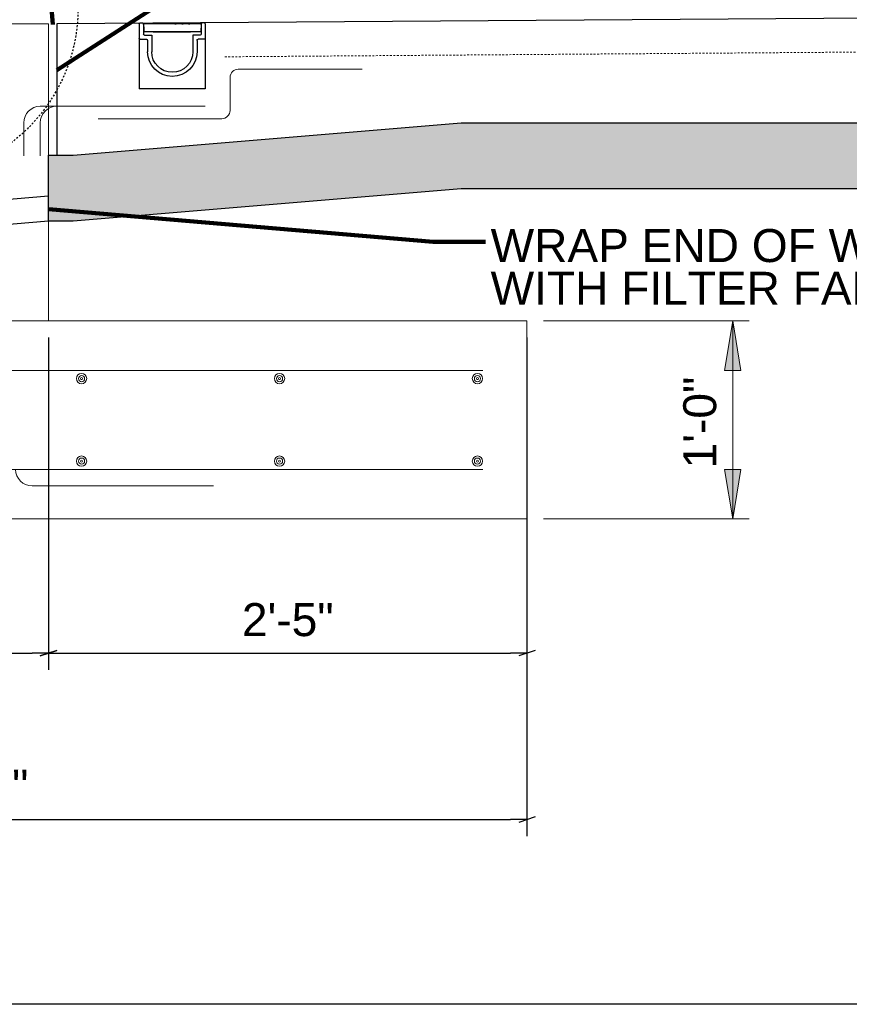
# Model space of a CAD drawing. Header units: inches. Extents: x -298 to 154, y 23 to 290.
# Tile 3 of 10: x -223 to -173, y 28 to 88. Entities that reach past the tile are written whole.
import ezdxf
from ezdxf.enums import TextEntityAlignment as Align

# ---------------------------------------------------------------- set-up
doc = ezdxf.new("R2010")
doc.units = ezdxf.units.IN
doc.header["$LTSCALE"] = 0.2
doc.header["$MEASUREMENT"] = 0
doc.linetypes.add('DGN Style 3', pattern=[0.790566, 0.56469, -0.225876])
for name, color, linetype, lineweight in [('G-ANNO-DIM', 1, 'Continuous', 0), ('G-ANNO-TEXT', 7, 'Continuous', 30), ('S-FNDN-FTNG', 7, 'Continuous', 13), ('S-REIN-RBAR', 7, 'Continuous', 13), ('WC-REINF', 7, 'Continuous', 0)]:
    doc.layers.add(name, color=color, linetype=linetype, lineweight=lineweight)
doc.styles.add("3 4 1'-0", font='arial.ttf', dxfattribs={"height": 2})
doc.dimstyles.new("3 4 1'-0", dxfattribs={"dimtxt": 2, "dimasz": 1, "dimexe": 1, "dimexo": 1, "dimgap": 1, "dimtad": 1, "dimdec": 0, "dimzin": 11, "dimdsep": 46, "dimlunit": 3, "dimtxsty": "3 4 1'-0", "dimcen": 0, "dimadec": 4, "dimazin": 3, "dimtfac": 1, "dimtdec": 0, "dimtofl": 0, "dimtmove": 0, "dimatfit": 3, "dimfxl": 1, "dimtolj": 1, "dimtzin": 0, "dimarcsym": 0})

# ---------------------------------------------------------------- blocks, each defined once
blk = doc.blocks.new('REINFDOT1')
for radius in [0.00313, 0.00187, 0.000625]:
    blk.add_circle((0, 0), radius)
blk = doc.blocks.new('REINF. DOT')
at = {"layer": 'S-REIN-RBAR', "xscale": 100, "yscale": 100, "zscale": 100, "rotation": 90.00000000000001}
blk.add_blockref('REINFDOT1', (36.533, 24.589), dxfattribs=at)
blk = doc.blocks.new('REINFDOT')
at = {"layer": 'WC-REINF'}
for radius in [0.00313, 0.00187, 0.000625]:
    blk.add_circle((0, 0), radius, dxfattribs=at)
blk = doc.blocks.new('REINF. DOT_1')
at = {"layer": 'S-REIN-RBAR', "extrusion": (0, 0, -1), "xscale": 100, "yscale": -100, "zscale": 100, "rotation": 90}
blk.add_blockref('REINFDOT', (-36.533405, 24.589429), dxfattribs=at)
blk = doc.blocks.new('_Oblique_0.3')
at = {"color": 0, "linetype": 'ByBlock', "lineweight": -2}
for p, q in [((0, 0), (-1, 0)), ((0.5, 0.166667), (-0.5, -0.166667))]:
    blk.add_line(p, q, dxfattribs=at)
blk = doc.blocks.new('*D408')
at = {"layer": 'G-ANNO-DIM', "color": 0, "lineweight": -2, "transparency": 16777216}
for p, q in [((-258.382, 56.822), (-258.382, 38.6)), ((-192.382, 56.822), (-192.382, 38.6)), ((-257.382, 39.6), (-193.382, 39.6))]:
    blk.add_line(p, q, dxfattribs=at)
at = {"layer": 'G-ANNO-DIM', "color": 0, "lineweight": -2, "transparency": 16777216, "rotation": 180}
blk.add_blockref('_Oblique_0.3', (-258.382, 39.6), dxfattribs=at)
at = {"layer": 'G-ANNO-DIM', "color": 0, "lineweight": -2, "transparency": 16777216}
blk.add_blockref('_Oblique_0.3', (-192.382, 39.6), dxfattribs=at)
at = {"layer": 'G-ANNO-DIM', "color": 0, "transparency": 16777216, "insert": (-225.382, 41.621), "char_height": 2, "attachment_point": 5, "style": "3 4 1'-0"}
blk.add_mtext('\\A1;5\'-6"', dxfattribs=at)
blk = doc.blocks.new('*D427')
at = {"layer": 'G-ANNO-DIM', "color": 0, "lineweight": -2, "transparency": 16777216}
for p, q in [((-239.382, 68.822), (-239.382, 48.684)), ((-221.382, 68.822), (-221.382, 48.684)), ((-238.382, 49.684), (-222.382, 49.684))]:
    blk.add_line(p, q, dxfattribs=at)
at = {"layer": 'G-ANNO-DIM', "color": 0, "lineweight": -2, "transparency": 16777216, "rotation": 180}
blk.add_blockref('_Oblique_0.3', (-239.382, 49.684), dxfattribs=at)
at = {"layer": 'G-ANNO-DIM', "color": 0, "lineweight": -2, "transparency": 16777216}
blk.add_blockref('_Oblique_0.3', (-221.382, 49.684), dxfattribs=at)
at = {"layer": 'G-ANNO-DIM', "color": 0, "transparency": 16777216, "insert": (-230.382, 51.705), "char_height": 2, "attachment_point": 5, "style": "3 4 1'-0"}
blk.add_mtext('\\A1;1\'-6"', dxfattribs=at)
blk = doc.blocks.new('*D428')
at = {"layer": 'G-ANNO-DIM', "color": 0, "lineweight": -2, "transparency": 16777216}
for p, q in [((-221.382, 68.822), (-221.382, 48.684)), ((-192.382, 68.822), (-192.382, 48.684)), ((-220.382, 49.684), (-193.382, 49.684))]:
    blk.add_line(p, q, dxfattribs=at)
at = {"layer": 'G-ANNO-DIM', "color": 0, "lineweight": -2, "transparency": 16777216, "rotation": 180}
blk.add_blockref('_Oblique_0.3', (-221.382, 49.684), dxfattribs=at)
at = {"layer": 'G-ANNO-DIM', "color": 0, "lineweight": -2, "transparency": 16777216}
blk.add_blockref('_Oblique_0.3', (-192.382, 49.684), dxfattribs=at)
at = {"layer": 'G-ANNO-DIM', "color": 0, "transparency": 16777216, "insert": (-206.882, 51.705), "char_height": 2, "attachment_point": 5, "style": "3 4 1'-0"}
blk.add_mtext('\\A1;2\'-5"', dxfattribs=at)

msp = doc.modelspace()

# ---------------------------------------------------------------- hatches: boundary and pattern name
at = {"layer": 'G-ANNO-TEXT'}
h = msp.add_hatch(dxfattribs=at)
h.set_pattern_fill('DGN_GRAVEL', color=256, style=0, pattern_type=2)
h.set_pattern_definition([(199.98317, (-114.03694, 62.757), (-120.0007875, -44.00043303), [0.70229, -139.75509]), (4.48462, (-105.03688, 62.477), (48.0003147, 4.0000396), [1.02314, -203.6047]), (4.76366, (-108.9969, 62.477), (36.000236, 4.0000397), [0.96333, -47.20336]), (4.48462, (-113.01694, 62.477), (48.0003147, 4.0000396), [1.02314, -203.6047]), (332.35395, (-113.85694, 62.877), (60.000394, -32.0003155), [0.94827, -93.87858]), (332.35395, (-109.8369, 62.877), (60.000394, -32.0003155), [0.94827, -93.87858]), (332.35395, (-105.8769, 62.877), (60.000394, -32.0003155), [0.94827, -93.87858]), (282.0947, (-114.0369, 63.417), (12.000079, -52.0005117), [0.57272, -56.69912]), (287.81883, (-110.0769, 63.417), (24.0001574, -76.00074835), [0.58822, -117.05643]), (287.81883, (-106.0569, 63.417), (24.0001574, -76.0007484), [0.58822, -117.05643]), (215.3113, (-113.55694, 63.837), (-12.0000792, -8.0000788), [0.58822, -117.05621]), (215.3113, (-109.5369, 63.837), (-12.0000792, -8.0000788), [0.58822, -117.0562]), (198.435, (-113.497, 59.857), (-1e-07, 4.00004), [0.06325, -12.58595]), (215.3113, (-105.5169, 63.837), (-12.0000792, -8.0000788), [0.58822, -117.0562]), (198.435, (-109.477, 59.857), (-1e-07, 4.00004), [0.06325, -12.58595]), (270, (-105.517, 59.857), (12.0001, -2e-15), [0.02, -3.98004]), (180, (-112.477, 63.777), (-5e-16, -4.00004), [1.02, -10.98007]), (180, (-108.457, 63.777), (-5e-16, -4.00004), [1.08, -10.92007]), (180, (-104.497, 63.777), (-5e-16, -4.00004), [1.02, -10.98007]), (131.9871, (-103.7169, 63.017), (-24.0001574, 28.0002753), [1.0763, -52.73865]), (131.9871, (-107.7369, 63.017), (-24.0001574, 28.0002753), [1.0763, -52.73865]), (131.9871, (-111.7569, 63.017), (-24.0001574, 28.0002753), [1.0763, -52.73865]), (57.9947, (-104.13688, 62.477), (12.0000793, 20.0001969), [0.56604, -112.64274]), (63.435, (-108.0969, 62.477), (12.000079, 20.000197), [0.53666, -26.2964]), (57.9947, (-112.11693, 62.477), (12.0000793, 20.0001969), [0.56604, -112.64274]), (90, (-106.057, 60.217), (-12.0001, 7e-16), [0.24, -3.76004]), (90, (-110.077, 60.217), (-12.0001, 7e-16), [0.24, -3.76004]), (90, (-114.097, 60.217), (-12.0001, 7e-16), [0.24, -3.76004]), (116.565, (-105.9369, 59.877), (-12.000079, 20.000197), [0.4025, -26.43057]), (123.69, (-109.8969, 59.877), (-12.0000784, 20.0001966), [0.43267, -42.83433]), (116.565, (-113.917, 59.877), (-12.000079, 20.000197), [0.4025, -26.43057]), (187.12504, (-112.89693, 59.97696), (-36.0002367, -4.0000389), [0.96748, -95.78026]), (186.70986, (-108.8769, 59.97696), (-36.00023636, -4.0000394), [1.02704, -204.38123]), (186.70986, (-104.85688, 59.97696), (-36.00023636, -4.0000394), [1.02704, -204.38123]), (237.9947, (-112.53693, 60.47697), (-12.0000793, -20.0001969), [0.56604, -112.64274]), (233.1302, (-108.517, 60.477), (-12.00008, -12.000118), [0.6, -19.40017]), (237.9947, (-104.5569, 60.47697), (-12.0000793, -20.0001969), [0.56604, -112.64274]), (354.14397, (-112.11693, 62.377), (36.0002358, -4.00003994), [0.7841, -156.0353]), (353.6598, (-108.0969, 62.377), (24.000157, -4.000039), [0.72444, -35.49734]), (354.14397, (-104.13688, 62.377), (36.0002358, -4.00003994), [0.7841, -156.0353]), (13.39254, (-104.9169, 62.197), (48.0003151, 12.0001184), [0.86349, -85.48523]), (14.38144, (-108.8769, 62.197), (48.0003149, 12.00011856), [0.80524, -160.24243]), (14.38144, (-112.89693, 62.197), (48.0003149, 12.00011856), [0.80524, -160.24243]), (73.3008, (-104.9769, 61.957), (12.000078, 36.000355), [0.2088, -41.55282]), (90, (-108.937, 61.957), (-12.0001, 7e-16), [0.2, -3.80004]), (73.3008, (-112.9569, 61.957), (12.000078, 36.000355), [0.2088, -41.55282]), (110.556, (-107.1969, 61.997), (-12.000079, 28.000275), [0.34176, -33.83457]), (110.556, (-111.2169, 61.997), (-12.000079, 28.000275), [0.34176, -33.83457]), (110.556, (-115.237, 61.997), (-12.000079, 28.000275), [0.34176, -33.83457]), (161.565, (-105.457, 62.537), (1e-07, 4.00004), [0.63246, -12.01674]), (163.14155, (-109.4169, 62.537), (-120.0007875, 36.0003547), [0.68964, -137.23882]), (163.14155, (-113.43694, 62.537), (-120.0007875, 36.0003547), [0.68964, -137.23882]), (113.1985, (-105.1569, 61.977), (-12.000078, 24.000237), [0.60927, -29.8541]), (113.1985, (-109.1769, 61.977), (-12.000078, 24.000237), [0.60927, -29.8541]), (113.1985, (-113.137, 61.977), (-12.000078, 24.000237), [0.60927, -29.8541]), (245.22493, (-114.69695, 62.497), (-12.0000785, -24.0002366), [0.57272, -56.6991]), (245.22493, (-110.7369, 62.497), (-12.0000785, -24.0002366), [0.57272, -56.6991]), (245.22493, (-106.7169, 62.497), (-12.0000785, -24.0002366), [0.57272, -56.6991]), (201.80147, (-110.0769, 62.757), (-12.0000787, -4.0000397), [0.64622, -63.9762]), (199.98317, (-106.0569, 62.757), (-120.0007875, -44.000433), [0.70229, -139.75509]), (196.85845, (-113.37694, 61.41698), (-120.0007875, -36.0003547), [0.68964, -137.23882]), (195.52416, (-109.3569, 61.417), (-12.0000786, -4.0000388), [0.74727, -73.9794]), (196.85845, (-105.3969, 61.41698), (-120.0007875, -36.0003547), [0.68964, -137.23882]), (246.8015, (-113.137, 61.997), (-12.000078, -24.000237), [0.60927, -29.8541]), (246.8015, (-109.1169, 61.997), (-12.000078, -24.000237), [0.60927, -29.8541]), (246.8015, (-105.0969, 61.997), (-12.000078, -24.000237), [0.60927, -29.8541]), (113.1985, (-106.7169, 61.457), (-12.000078, 24.000237), [0.60927, -29.8541]), (107.81883, (-110.73692, 61.45698), (-24.0001574, 76.00074835), [0.58822, -117.05643]), (107.81883, (-114.75695, 61.45698), (-24.0001574, 76.00074835), [0.58822, -117.05643]), (164.47584, (-106.0569, 61.217), (-12.0000786, 4.0000388), [0.74727, -73.9794]), (163.14155, (-110.0769, 61.21698), (-120.0007875, 36.0003547), [0.68964, -137.23882]), (163.14155, (-114.09694, 61.21698), (-120.0007875, 36.0003547), [0.68964, -137.23882]), (18.435, (-105.157, 61.197), (-1e-07, 4.00004), [0.50597, -12.14323]), (18.435, (-109.177, 61.197), (-1e-07, 4.00004), [0.50597, -12.14323]), (18.435, (-113.137, 61.197), (-1e-07, 4.00004), [0.50597, -12.14323]), (149.03616, (-104.5569, 60.837), (-48.0003145, 28.0002754), [0.69972, -69.27222]), (149.03616, (-108.5769, 60.837), (-48.0003145, 28.0002754), [0.69972, -69.27222]), (149.03616, (-112.5369, 60.837), (-48.0003145, 28.0002754), [0.69972, -69.27222]), (245.77232, (-112.35693, 61.217), (-12.0000787, -28.000276), [0.43864, -87.28902]), (253.3008, (-108.3969, 61.217), (-12.000078, -36.000355), [0.41762, -41.344]), (245.77232, (-104.3769, 61.217), (-12.0000787, -28.000276), [0.43864, -87.28902]), (333.4349, (-112.657, 61.357), (12.000079, -4.000039), [0.26833, -26.56468]), (338.19853, (-108.6969, 61.357), (12.0000787, -4.0000397), [0.32311, -64.29932]), (338.19853, (-104.6769, 61.357), (12.0000787, -4.0000397), [0.32311, -64.29932]), (316.39709, (-112.95693, 60.85697), (72.00047275, -68.0006693), [0.58, -115.42094]), (311.9871, (-108.9369, 60.857), (24.0001574, -28.0002753), [0.53815, -53.2768]), (316.3971, (-104.9769, 60.85697), (72.00047275, -68.0006693), [0.58, -115.42094]), (8.7462, (-105.7569, 60.75697), (132.0008663, 20.00019836), [0.78918, -157.04722]), (8.7462, (-109.7769, 60.75697), (132.0008663, 20.00019836), [0.78918, -157.04722]), (8.13013, (-113.79694, 60.75697), (60.0003936, 8.000079), [0.84853, -84.00484]), (37.8751, (-106.1769, 60.397), (24.000157, 20.000197), [0.45607, -45.1513]), (43.02516, (-110.1369, 60.39697), (12.0000785, 12.0001179), [0.41037, -81.66343]), (43.02516, (-114.15694, 60.39697), (12.0000785, 12.0001179), [0.41037, -81.66343]), (316.97484, (-114.99695, 61.337), (12.0000785, -12.0001179), [1.2311, -80.8427]), (318.81398, (-111.03692, 61.33698), (60.0003943, -52.0005111), [1.27563, -126.28714]), (316.97484, (-107.0169, 61.337), (12.0000785, -12.0001179), [1.2311, -80.8427]), (3.46824, (-104.01688, 61.25698), (72.0004725, 4.0000398), [0.66121, -131.58186]), (4.76366, (-107.9769, 61.257), (36.000236, 4.0000397), [0.96333, -47.20336]), (4.76366, (-111.9969, 61.257), (36.000236, 4.0000397), [0.96333, -47.20336]), (7.59467, (-115.35695, 61.297), (36.000236, 4.0000394), [0.30266, -60.22873]), (56.31, (-104.5569, 60.577), (12.000079, 16.000157), [0.86534, -42.40166]), (59.74365, (-108.5169, 60.57697), (72.00047194, 124.0012205), [0.83355, -165.87728]), (59.74365, (-112.53693, 60.57697), (72.00047194, 124.0012205), [0.83355, -165.87728]), (100.6196, (-104.1369, 63.517), (-12.0000784, 60.0005905), [0.32558, -64.79034]), (109.43998, (-104.1969, 59.83696), (-12.000079, 32.0003152), [0.72112, -71.3906]), (110.556, (-108.0969, 63.517), (-12.000079, 28.000275), [0.34176, -33.83457]), (109.43998, (-108.2169, 59.83696), (-12.000079, 32.0003152), [0.72112, -71.3906]), (110.556, (-112.1169, 63.517), (-12.000079, 28.000275), [0.34176, -33.83457]), (104.82643, (-112.23693, 59.83696), (-24.000157, 92.0009053), [0.70343, -139.98197]), (142.43132, (-103.35687, 62.897), (-36.00023675, 28.0002756), [0.98408, -195.83208]), (141.0089, (-107.2569, 62.817), (-60.000394, 48.0004724), [1.08075, -106.99415]), (142.92684, (-111.21692, 62.817), (-132.00086562, 100.00098425), [1.12802, -224.47515]), (146.3098, (-115.237, 62.817), (-12.00008, 4.00004), [0.14422, -14.2781]), (182.72632, (-114.39694, 62.897), (-72.000472, -4.000039), [0.84096, -83.25478]), (182.72632, (-110.3769, 62.897), (-72.000472, -4.000039), [0.84096, -83.25478]), (182.72632, (-106.3569, 62.897), (-72.000472, -4.000039), [0.84096, -83.25478]), (244.6539, (-113.97694, 63.777), (-24.0001574, -52.0005123), [0.84096, -83.255]), (248.45909, (-110.01692, 63.777), (-36.00023696, -92.0009053), [0.81708, -162.59805]), (248.45909, (-105.9969, 63.777), (-36.00023696, -92.0009053), [0.81708, -162.59805]), (274.89908, (-114.09694, 60.53697), (12.0000778, -136.0013384), [0.70257, -139.81215]), (270, (-114.037, 63.837), (12.0001, -2e-15), [0.14, -3.86004]), (270, (-110.077, 60.537), (12.0001, -2e-15), [0.7, -3.30003]), (293.1985, (-110.0769, 63.837), (12.000078, -24.000237), [0.15232, -30.31106]), (270, (-106.057, 60.537), (12.0001, -2e-15), [0.7, -3.30003]), (270, (-106.057, 63.837), (12.0001, -2e-15), [0.14, -3.86004]), (46.8477, (-103.6569, 61.637), (48.000315, 52.0005112), [0.43864, -87.28894]), (45.0001, (-107.677, 61.637), (12.00008, 8.00008), [0.67883, -16.29187]), (48.81417, (-111.63693, 61.63698), (60.0003934, 68.0006695), [0.63781, -126.92501]), (53.1302, (-115.357, 61.957), (12.00008, 12.000118), [0.2, -19.80017]), (355.23634, (-112.5969, 61.597), (36.000236, -4.0000397), [0.96333, -47.20336]), (354.92038, (-108.5769, 61.59698), (132.0008659, -12.0001171), [0.90355, -179.80735]), (354.92038, (-104.55688, 61.59698), (132.0008659, -12.0001171), [0.90355, -179.80735]), (311.9871, (-112.9569, 62.017), (24.0001574, -28.0002753), [0.53815, -53.2768]), (311.9871, (-108.9369, 62.017), (24.0001574, -28.0002753), [0.53815, -53.2768]), (311.9871, (-104.9169, 62.017), (24.0001574, -28.0002753), [0.53815, -53.2768])])
h.paths.add_polyline_path([(-221.382, 75.864), (-219.882, 75.864), (-196.382, 77.822), (44.618, 77.822), (68.118, 75.739), (68.618, 75.739), (68.622, 79.739), (68.118, 79.739), (43.618, 81.822), (-196.382, 81.822), (-219.882, 79.864), (-221.382, 79.864)])

# ---------------------------------------------------------------- linework, layer by layer
at = {"layer": 'G-ANNO-DIM'}
for p, q in [((-191.382, 69.822, 0.427), (-178.912, 69.822, 0.427)), ((-179.912, 57.822, 0.427), (-179.912, 69.822, 0.427)), ((-191.382, 57.822, 0.427), (-178.912, 57.822, 0.427))]:
    msp.add_line(p, q, dxfattribs=at)
at = {"layer": 'G-ANNO-DIM', "elevation": 0.427, "flags": 128}
for points in [[(-180.412, 66.822), (-179.912, 69.822), (-179.412, 66.822)], [(-179.412, 60.822), (-179.912, 57.822), (-180.412, 60.822)]]:
    msp.add_lwpolyline(points, close=True, dxfattribs=at)
at = {"layer": 'G-ANNO-DIM', "extrusion": (0, 0, -1)}
msp.add_solid([(180.412, 66.822, -0.427), (179.912, 69.822, -0.427), (179.412, 66.822, -0.427)], dxfattribs=at)
at = {"layer": 'G-ANNO-DIM'}
msp.add_solid([(-179.412, 60.822, 0.427), (-179.912, 57.822, 0.427), (-180.412, 60.822, 0.427)], dxfattribs=at)
at = {"layer": 'G-ANNO-TEXT'}
for p, q in [((-76.382, 88.822, 0.427), (-220.882, 87.822, 0.427)), ((-220.882, 87.822, 0.427), (-220.882, 79.864, 0.427)), ((-215.882, 87.822, 0.427), (-215.882, 83.882, 0.427)), ((-215.822, 87.882, 0.427), (-215.692, 87.882, 0.427)), ((-215.632, 87.822, 0.427), (-215.632, 87.192, 0.427)), ((-212.132, 87.822, 0.427), (-215.632, 87.822, 0.427)), ((-215.632, 87.781, 0.427), (-215.616, 87.544, 0.427)), ((-212.173, 87.822, 0.427), (-215.592, 87.822, 0.427)), ((-215.506, 87.863, 0.427), (-215.485, 87.863, 0.427)), ((-215.02, 87.822, 0.427), (-215.102, 87.822, 0.427)), ((-214.045, 87.822, 0.427), (-214.127, 87.822, 0.427)), ((-213.72, 87.822, 0.427), (-213.638, 87.822, 0.427)), ((-213.638, 87.821, 0.427), (-213.72, 87.821, 0.427)), ((-213.313, 87.822, 0.427), (-213.231, 87.822, 0.427)), ((-212.906, 87.822, 0.427), (-212.824, 87.822, 0.427)), ((-212.318, 87.863, 0.427), (-212.34, 87.863, 0.427)), ((-212.132, 87.781, 0.427), (-212.161, 87.369, 0.427)), ((-212.132, 87.822, 0.427), (-212.132, 87.192, 0.427)), ((-211.942, 87.882, 0.427), (-212.072, 87.882, 0.427)), ((-211.882, 87.822, 0.427), (-211.882, 83.882, 0.427)), ((-215.616, 87.544, 0.427), (-215.603, 87.369, 0.427)), ((-215.572, 87.132, 0.427), (-215.132, 87.132, 0.427)), ((-215.493, 87.334, 0.427), (-215.563, 87.334, 0.427)), ((-212.201, 87.334, 0.427), (-215.563, 87.334, 0.427)), ((-215.132, 87.132, 0.427), (-215.132, 86.132, 0.427)), ((-215.041, 87.334, 0.427), (-212.783, 87.334, 0.427)), ((-212.632, 87.132, 0.427), (-212.632, 86.132, 0.427)), ((-212.192, 87.132, 0.427), (-212.632, 87.132, 0.427)), ((-212.201, 87.334, 0.427), (-212.331, 87.334, 0.427)), ((-215.882, 86.942, 0.427), (-215.882, 86.632, 0.427)), ((-215.882, 86.632, 0.427), (-215.882, 86.132, 0.427)), ((-215.822, 86.882, 0.427), (-215.445, 86.882, 0.427)), ((-215.382, 86.819, 0.427), (-215.382, 86.132, 0.427)), ((-212.382, 86.819, 0.427), (-212.382, 86.132, 0.427)), ((-211.942, 86.882, 0.427), (-212.32, 86.882, 0.427)), ((-211.882, 86.942, 0.427), (-211.882, 86.632, 0.427)), ((-211.882, 83.882, 0.427), (-215.882, 83.882, 0.427)), ((-221.382, 77.369, 0.427), (-239.382, 75.869, 0.427)), ((-221.382, 75.864, 0.427), (-239.382, 74.364, 0.427)), ((144.1, 28.409, 0.427), (-276.846, 28.409, 0.427))]:
    msp.add_line(p, q, dxfattribs=at)
at = {"layer": 'G-ANNO-TEXT', "elevation": 0.427, "flags": 128}
msp.add_lwpolyline([(-221.382, 79.864), (-219.882, 79.864), (-196.382, 81.822), (43.618, 81.822), (68.118, 79.739), (68.622, 79.739), (68.618, 75.739), (68.118, 75.739), (44.618, 77.822), (-196.382, 77.822), (-219.882, 75.864), (-221.382, 75.864)], close=True, dxfattribs=at)
at = {"layer": 'G-ANNO-TEXT', "linetype": 'DGN Style 3'}
msp.add_circle((-229.899, 88.8, 0.427), 10.308, dxfattribs=at)
at = {"layer": 'G-ANNO-TEXT', "extrusion": (0, 0, -1)}
for centre, radius, start, end in [((215.822, 87.822, -0.427), 0.06, 0, 90), ((215.692, 87.822, -0.427), 0.06, 90, 180), ((215.592, 87.781, -0.427), 0.0407, 0, 90), ((215.597, 87.883, -0.427), 0.061, 221.81031, 270), ((215.506, 87.802, -0.427), 0.061, 41.81031, 90), ((215.485, 87.802, -0.427), 0.061, 90, 138.18969), ((215.394, 87.883, -0.427), 0.061, 270, 318.18969), ((212.431, 87.883, -0.427), 0.061, 221.81031, 270), ((212.34, 87.802, -0.427), 0.061, 41.81031, 90), ((212.318, 87.802, -0.427), 0.061, 90, 138.18969), ((212.227, 87.883, -0.427), 0.061, 270, 318.18969), ((212.173, 87.781, -0.427), 0.0407, 90, 180), ((212.072, 87.822, -0.427), 0.06, 0, 90), ((211.942, 87.822, -0.427), 0.06, 90, 180), ((215.572, 87.192, -0.427), 0.06, 270, 0), ((215.563, 87.374, -0.427), 0.0407, 270, 0), ((212.201, 87.374, -0.427), 0.0407, 180, 270), ((212.192, 87.192, -0.427), 0.06, 180, 270), ((215.822, 86.942, -0.427), 0.06, 270, 0), ((215.445, 86.819, -0.427), 0.0625, 90, 180), ((212.32, 86.819, -0.427), 0.0625, 0, 90), ((211.942, 86.942, -0.427), 0.06, 180, 270), ((213.882, 86.132, -0.427), 1.5, 180, 0), ((213.882, 86.132, -0.427), 1.25, 180, 0)]:
    msp.add_arc(centre, radius, start, end, dxfattribs=at)
at = {"layer": 'G-ANNO-TEXT'}
msp.add_solid([(-221.113, 87.774, 0.427), (-220.859, 90.805, 0.427), (-221.856, 90.723, 0.427)], dxfattribs=at)
at = {"layer": 'S-FNDN-FTNG', "elevation": 0.427, "flags": 128}
msp.add_lwpolyline([(-239.382, 87.822), (-221.382, 87.822), (-221.382, 69.822)], dxfattribs=at)
at = {"layer": 'S-FNDN-FTNG'}
msp.add_3dface([(-258.382, 57.822, 0.427), (-192.382, 57.822, 0.427), (-192.382, 69.822, 0.427), (-258.382, 69.822, 0.427)], dxfattribs=at)
at = {"layer": 'S-REIN-RBAR', "linetype": 'DGN Style 3'}
msp.add_line((-210.699, 85.822, 0.427), (-76.513, 86.822, 0.427), dxfattribs=at)
at = {"layer": 'S-REIN-RBAR'}
for p, q in [((-202.382, 85.072, 0.427), (-209.882, 85.072, 0.427)), ((-210.382, 84.572, 0.427), (-210.382, 82.572, 0.427)), ((-221.882, 82.822, 0.427), (-212.882, 82.822, 0.427)), ((-220.882, 82.822, 0.427), (-211.882, 82.822, 0.427)), ((-222.882, 79.822, 0.427), (-222.882, 81.822, 0.427)), ((-221.882, 79.822, 0.427), (-221.882, 81.822, 0.427)), ((-210.882, 82.072, 0.427), (-218.382, 82.072, 0.427)), ((-255.683, 66.822, 0.427), (-195.067, 66.822, 0.427)), ((-255.683, 60.822, 0.427), (-195.067, 60.822, 0.427)), ((-211.382, 59.822, 0.427), (-222.382, 59.822, 0.427))]:
    msp.add_line(p, q, dxfattribs=at)
for centre, start, end in [((-209.882, 84.572, 0.427), 90, 180), ((-210.882, 82.572, 0.427), 270, 0)]:
    msp.add_arc(centre, 0.5, start, end, dxfattribs=at)
at = {"layer": 'S-REIN-RBAR', "extrusion": (0, 0, -1)}
for centre, start, end in [((221.882, 81.822, -0.427), 0, 90), ((220.882, 81.822, -0.427), 0, 90), ((222.382, 60.822, -0.427), 270, 0)]:
    msp.add_arc(centre, 1, start, end, dxfattribs=at)

# ---------------------------------------------------------------- block references
at = {"layer": 'S-REIN-RBAR', "extrusion": (0, 0, -1), "rotation": 180}
for p in [(255.916, 90.911, -0.427), (243.916, 90.911, -0.427), (231.916, 90.911, -0.427)]:
    msp.add_blockref('REINF. DOT_1', p, dxfattribs=at)
at = {"layer": 'S-REIN-RBAR'}
for p in [(-255.916, 36.733, 0.427), (-243.916, 36.733, 0.427), (-231.916, 36.733, 0.427)]:
    msp.add_blockref('REINF. DOT', p, dxfattribs=at)

# ---------------------------------------------------------------- texts
at = {"layer": 'G-ANNO-DIM', "color": 7, "linetype": 'Continuous', "style": "3 4 1'-0"}
msp.add_text('1\'-0"', height=2, rotation=90, dxfattribs=at).set_placement((-181.912, 63.66, 0.427), align=Align.MIDDLE_CENTER)
at = {"layer": 'G-ANNO-TEXT', "color": 7, "insert": (-194.587, 75.384, 0.427), "char_height": 2, "attachment_point": 1, "line_spacing_factor": 0.776524, "style": "3 4 1'-0"}
msp.add_mtext('WRAP END OF WEEPS\\PWITH FILTER FABRIC, TYP.', dxfattribs=at)

# ---------------------------------------------------------------- dimensions: what is measured, and where the dimension line sits
at = {"layer": 'G-ANNO-DIM'}
for base, p1, p2, picture, middle in [((-221.382, 49.684, 0.427), (-239.382, 69.822, 0.427), (-221.382, 69.822, 0.427), '*D427', (-230.382, 51.705, 0.427)), ((-192.382, 49.684, 0.427), (-221.382, 69.822, 0.427), (-192.382, 69.822, 0.427), '*D428', (-206.882, 51.705, 0.427)), ((-192.382, 39.6, 0.427), (-258.382, 57.822, 0.427), (-192.382, 57.822, 0.427), '*D408', (-225.382, 41.621, 0.427))]:
    dim = msp.add_linear_dim(base=base, p1=p1, p2=p2, dimstyle="3 4 1'-0", override={"dimblk": '_Oblique_0.3'}, dxfattribs=at)
    dim.commit()
    dim.dimension.update_dxf_attribs({"geometry": picture, "text_midpoint": middle})

# ---------------------------------------------------------------- leaders
at = {"layer": 'G-ANNO-TEXT'}
for points in [[(-221.113, 87.774, 0.427), (-221.537, 92.958, 0.427), (-202.067, 103.213, 0.427), (-198.119, 103.213, 0.427)], [(-220.882, 85.009, 0.427), (-203.467, 96.228, 0.427), (-198.055, 96.228, 0.427)], [(-221.382, 76.598, 0.427), (-198.079, 74.619, 0.427), (-194.887, 74.619, 0.427)]]:
    msp.add_leader(points, dimstyle="3 4 1'-0", override={"dimscale": 1, "dimgap": 2, "dimclrd": 256, "dimlwd": 65535}, dxfattribs=at)

doc.saveas('drawing.dxf')
